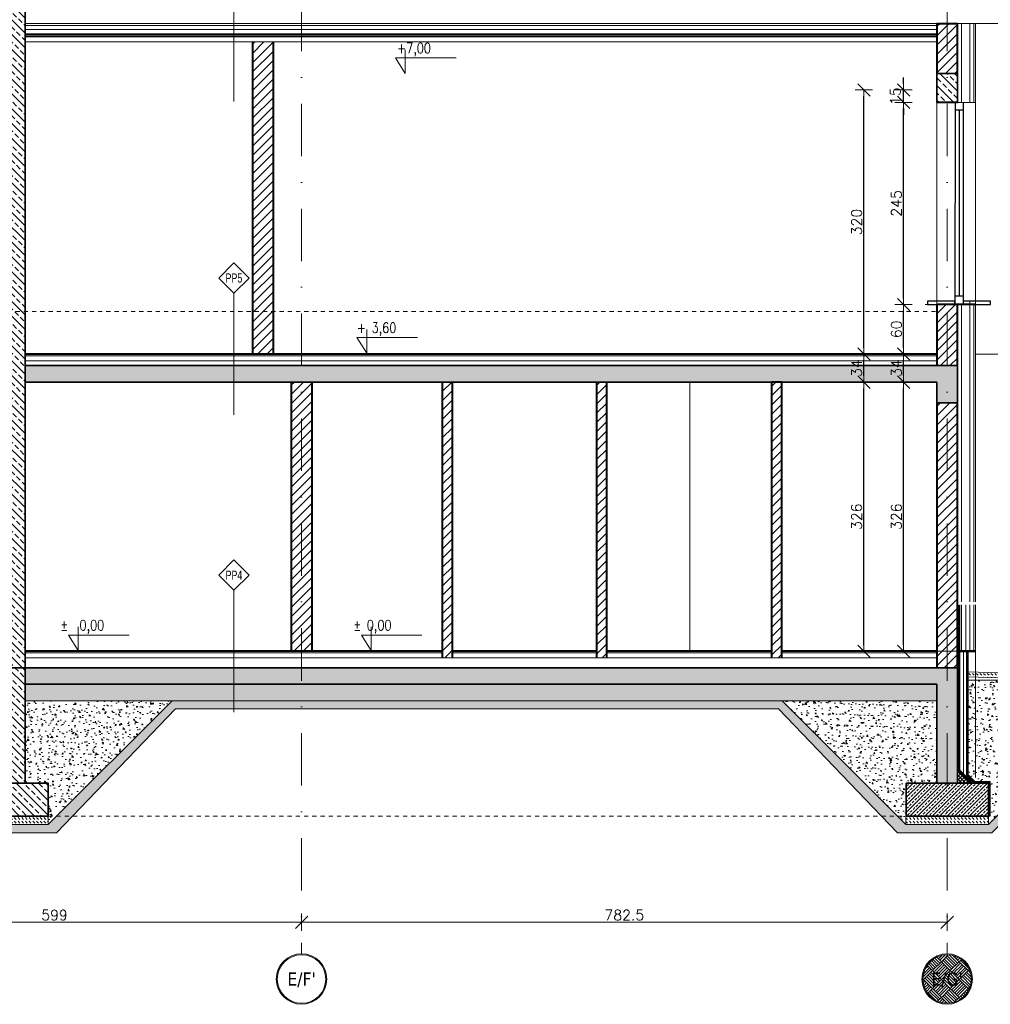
# Model space of a CAD drawing. Header units: millimetres. Extents: x 23192 to 177760, y -399809 to -79279.
# Tile 41 of 256: x 62268 to 63445, y -209435 to -208242. Entities that reach past the tile are written whole.
import ezdxf
from ezdxf.enums import TextEntityAlignment as Align

# ---------------------------------------------------------------- set-up
doc = ezdxf.new("R2010")
doc.units = ezdxf.units.MM
for name, pattern in [('2_3', [1, 0.5, -0.5]), ('CACHE', [9.525, 6.35, -3.175]), ('CARKOVANA', [7.5, 5, -2.5]), ('DASHDOT', [25.4, 12.7, -6.35, 0, -6.35]), ('HIDDEN2', [4.7625, 3.175, -1.5875])]:
    doc.linetypes.add(name, pattern=pattern)
doc.layers.get('0').update_dxf_attribs({"lineweight": 0})
for name, color, linetype, lineweight in [('!! 0_ Istn-widok', 1, 'Continuous', 15), ('!! 0_ Opis', 8, 'Continuous', 13), ('!! 1_ PROJ WARSTWY', 252, 'Continuous', 9), ('!! 1_ tynk zewn  - nowy', 21, 'Continuous', 20), ('!! 1_hatch projektowane ściany', 4, 'Continuous', 5), ('!! 1_PROJ Sciany', 2, 'Continuous', 40), ('!! 1_PROJ TERMOIZOL', 132, 'Continuous', 5), ('!! 1_PROJ widok', 5, 'Continuous', 9), ('!! 1_PROJ ŻELBET', 1, 'Continuous', 35), ('!! 2 _linia hydroizol', 32, 'Continuous', 9), ('!! 2_ remont Ocieplenie', 4, 'ZIGZAG', 5), ('!! wymiary osi', 250, 'Continuous', 9), ('0-osie-liniA', 14, 'DASHDOT', 5), ('0-osie-tx', 66, 'Continuous', 9), ('0-rzedne-blok', 62, 'Continuous', 13)]:
    doc.layers.add(name, color=color, linetype=linetype, lineweight=lineweight)
for name, color, linetype, lineweight, true_color in [('!! 1_ proj wyposdażenie', 7, 'Continuous', 5, 0xa1a1a1), ('!! 1_Wyburzenia', 252, 'CARKOVANA', 13, 0x696969), ('!! 1_wydzieleni PPOŻ - nowe', 7, 'Continuous', 50, 0xff531a)]:
    doc.layers.add(name, color=color, linetype=linetype, lineweight=lineweight, true_color=true_color)
doc.layers.add('!! 1_zabudowa GK', color=33, linetype='Continuous')
doc.layers.add('PROJ OKNO', color=3, linetype='CACHE')
doc.styles.add('ARIAL TEEN', font='arial.ttf')
doc.styles.add('DEUTSCH', font='SIMPLEX8')
doc.styles.add('TAHOMA', font='tahoma.ttf')
doc.styles.add('TXT', font='simplex.shx')
doc.linetypes.add('BATTING', pattern='A,0.00254,-2.54,[134,ltypeshp.shx,S=2.54,R=0,X=-2.54,Y=0],-5.08,[134,ltypeshp.shx,S=2.54,R=180,X=2.54,Y=0],-2.54', length=10.16254)
doc.linetypes.add('ZIGZAG', pattern='A,0.00254,-5.08,[131,ltypeshp.shx,S=5.08,R=0,X=-5.08,Y=0],-10.16,[131,ltypeshp.shx,S=5.08,R=180,X=5.08,Y=0],-5.08', length=20.32254)
doc.dimstyles.new('DIM50', dxfattribs={"dimscale": 5, "dimtxt": 2.5, "dimasz": 1.5, "dimexe": 0, "dimexo": 0, "dimgap": 0.5, "dimtad": 1, "dimdec": 4, "dimrnd": 0.5, "dimdsep": 46, "dimtxsty": 'TXT', "dimblk1": 'TICK1', "dimblk2": 'TICK1', "dimsah": 1, "dimcen": 0, "dimse1": 1, "dimse2": 1, "dimclrd": 1, "dimclre": 7, "dimclrt": 9, "dimadec": 0, "dimazin": 0, "dimtfac": 1, "dimtdec": 4, "dimtmove": 2, "dimatfit": 3, "dimldrblk": 'TICK1', "dimfxl": 1, "dimtolj": 1, "dimarcsym": 0})
pattern_1 = [(315, (262312.231, -152149.061), (2.24506403, 2.24506403), []), (45, (262312.231, -152149.061), (-2.24506403, 2.24506403), [])]
pattern_2 = [(320, (263081.287, -128162.293), (-1.5939086, -18.2184669), [1.905, -20.955]), (265, (263081.287, -128162.293), (19.1056845, 3.5243421), [1.524, -16.7640584]), (10.451445, (263081.154, -128163.812), (17.5117752, -14.6941247), [1.6190009, -17.8090245]), (316.1842, (263086.367, -128162.293), (-4.2042328, -27.107904), [2.8575, -31.4325]), (6.635558, (263086.016, -128164.552), (24.7426125, -23.7404134), [2.4285023, -26.7135608]), (261.184151, (263086.367, -128162.293), (24.7426125, -23.7404134), [2.2859967, -25.1459732]), (291, (263085.097, -128164.833), (-10.2265198, -15.1614391), [1.905, -20.955]), (236, (263085.097, -128164.833), (18.4187966, -6.1802028), [1.524, -16.764]), (341.451445, (263084.244, -128166.097), (8.1922769, -21.3416419), [1.6190009, -17.8089938]), (307.5, (263081.2866, -128162.2934), (8.45550389, -0.30886033), [0, -16.5608, 0, -17.018, 0, -16.8275]), (277.5, (263081.287, -128162.293), (10.0180575, -6.68196625), [0, -9.7028, 0, -16.1798, 0, -6.4135]), (237.5, (263081.2866, -128156.629), (-0.5728744, -13.55905952), [0, -6.35, 0, -19.812, 0, -26.289]), (227.5, (263081.287, -128154.089), (2.5426491, -14.81291814), [0, -8.255, 0, -13.1572, 0, -18.669])]
pattern_3 = [(315, (263081.2866, -128162.2934), (4.49012806, -8e-16), [3.175, -3.175])]

# ---------------------------------------------------------------- blocks, each defined once
blk = doc.blocks.new('*U81')
h = blk.add_hatch(color=256)
edge = h.paths.add_edge_path()
edge.add_arc((0, 0), 30.6, 0, 360)
edge = h.paths.add_edge_path(flags=17)
edge.add_arc((0, 0), 29.4, 0, 360)
for radius in [30.6, 29.4]:
    blk.add_circle((0, 0), radius)
at = {"style": 'TAHOMA', "flags": 8}
blk.add_attdef('ANSICHTSNUMMER', text='', height=16, dxfattribs=at).set_placement((0, 0), align=Align.MIDDLE_CENTER)
blk = doc.blocks.new('TICK1')
at = {"color": 2}
blk.add_line((-1, -1), (1, 1), dxfattribs=at)
at = {"color": 0}
for p, q in [((0, 0), (-1, 0)), ((0, -1.4), (0, 1.4))]:
    blk.add_line(p, q, dxfattribs=at)
blk = doc.blocks.new('*D3710')
at = {"layer": '!! wymiary osi', "color": 1, "lineweight": -2, "transparency": 16777216}
blk.add_line((62018.6, -216280.7), (62602.6, -216280.7), dxfattribs=at)
at = {"layer": 'DEFPOINTS', "color": 0, "transparency": 16777216}
for p in [(62011.1, -216280.7), (62610.1, -216280.7), (62610.1, -216280.7)]:
    blk.add_point(p, dxfattribs=at)
at = {"layer": '!! wymiary osi', "color": 1, "lineweight": -2, "transparency": 16777216, "xscale": 7.5, "yscale": 7.5, "zscale": 7.5, "rotation": 180}
blk.add_blockref('TICK1', (62011.1, -216280.7), dxfattribs=at)
at = {"layer": '!! wymiary osi', "color": 1, "lineweight": -2, "transparency": 16777216, "xscale": 7.5, "yscale": 7.5, "zscale": 7.5}
blk.add_blockref('TICK1', (62610.1, -216280.7), dxfattribs=at)
at = {"layer": '!! wymiary osi', "color": 9, "transparency": 16777216, "insert": (62310.6, -216271.9), "char_height": 12.5, "attachment_point": 5, "style": 'TXT'}
blk.add_mtext('\\A1;599', dxfattribs=at)
blk = doc.blocks.new('*D3711')
at = {"layer": '!! wymiary osi', "color": 1, "lineweight": -2, "transparency": 16777216}
blk.add_line((62617.6, -216280.7), (63385.1, -216280.7), dxfattribs=at)
at = {"layer": 'DEFPOINTS', "color": 0, "transparency": 16777216}
for p in [(62610.1, -216280.7), (63392.6, -216280.7), (63392.6, -216280.7)]:
    blk.add_point(p, dxfattribs=at)
at = {"layer": '!! wymiary osi', "color": 1, "lineweight": -2, "transparency": 16777216, "xscale": 7.5, "yscale": 7.5, "zscale": 7.5, "rotation": 180}
blk.add_blockref('TICK1', (62610.1, -216280.7), dxfattribs=at)
at = {"layer": '!! wymiary osi', "color": 1, "lineweight": -2, "transparency": 16777216, "xscale": 7.5, "yscale": 7.5, "zscale": 7.5}
blk.add_blockref('TICK1', (63392.6, -216280.7), dxfattribs=at)
at = {"layer": '!! wymiary osi', "color": 9, "transparency": 16777216, "insert": (63001.3, -216271.9), "char_height": 12.5, "attachment_point": 5, "style": 'TXT'}
blk.add_mtext('\\A1;782.5', dxfattribs=at)
blk = doc.blocks.new('D_kota')
for p, q in [((8.66, 0), (8.66, 23.02)), ((-0.76, 15), (8.66, 15)), ((8.66, 0), (-0.76, 15))]:
    blk.add_line(p, q)
blk.add_lwpolyline([(-0.76, 15), (57.9, 15)])
at = {"style": 'DEUTSCH', "width": 0.8}
blk.add_attdef('POZ.ARCH', (7.32, 19.66), '', height=10, dxfattribs=at)
blk = doc.blocks.new('*D3641')
at = {"layer": '!! wymiary osi', "color": 1, "lineweight": -2, "transparency": 16777216}
blk.add_line((63339.7, -208999.5), (63339.7, -208688.5), dxfattribs=at)
at = {"layer": 'DEFPOINTS', "color": 0, "transparency": 16777216}
for p in [(63339.7, -208681), (63380.1, -208681), (63380.1, -209007)]:
    blk.add_point(p, dxfattribs=at)
at = {"layer": '!! wymiary osi', "color": 1, "lineweight": -2, "transparency": 16777216, "xscale": 7.5, "yscale": 7.5, "zscale": 7.5}
for p, rotation in [((63339.7, -208681), 90), ((63339.7, -209007), 270)]:
    blk.add_blockref('TICK1', p, dxfattribs=dict(at, rotation=rotation))
at = {"layer": '!! wymiary osi', "color": 9, "transparency": 16777216, "insert": (63331, -208844), "char_height": 12.5, "attachment_point": 5, "rotation": 90, "style": 'TXT'}
blk.add_mtext('\\A1;326', dxfattribs=at)
blk = doc.blocks.new('*D3642')
at = {"layer": '!! wymiary osi', "color": 1, "lineweight": -2, "transparency": 16777216}
blk.add_line((63339.7, -208673.5), (63339.7, -208654.5), dxfattribs=at)
at = {"layer": 'DEFPOINTS', "color": 0, "transparency": 16777216}
for p in [(63339.7, -208647), (63380.1, -208647), (63380.1, -208681)]:
    blk.add_point(p, dxfattribs=at)
at = {"layer": '!! wymiary osi', "color": 1, "lineweight": -2, "transparency": 16777216, "xscale": 7.5, "yscale": 7.5, "zscale": 7.5}
for p, rotation in [((63339.7, -208647), 90), ((63339.7, -208681), 270)]:
    blk.add_blockref('TICK1', p, dxfattribs=dict(at, rotation=rotation))
at = {"layer": '!! wymiary osi', "color": 9, "transparency": 16777216, "insert": (63331, -208664), "char_height": 12.5, "attachment_point": 5, "rotation": 90, "style": 'TXT'}
blk.add_mtext('\\A1;34', dxfattribs=at)
blk = doc.blocks.new('*D3643')
at = {"layer": '!! wymiary osi', "color": 1, "lineweight": -2, "transparency": 16777216}
blk.add_line((63339.7, -208639.5), (63339.7, -208594.5), dxfattribs=at)
at = {"layer": 'DEFPOINTS', "color": 0, "transparency": 16777216}
for p in [(63339.7, -208587), (63380.1, -208587), (63380.1, -208647)]:
    blk.add_point(p, dxfattribs=at)
at = {"layer": '!! wymiary osi', "color": 1, "lineweight": -2, "transparency": 16777216, "xscale": 7.5, "yscale": 7.5, "zscale": 7.5}
for p, rotation in [((63339.7, -208587), 90), ((63339.7, -208647), 270)]:
    blk.add_blockref('TICK1', p, dxfattribs=dict(at, rotation=rotation))
at = {"layer": '!! wymiary osi', "color": 9, "transparency": 16777216, "insert": (63331, -208617), "char_height": 12.5, "attachment_point": 5, "rotation": 90, "style": 'TXT'}
blk.add_mtext('\\A1;60', dxfattribs=at)
blk = doc.blocks.new('*D3644')
at = {"layer": '!! wymiary osi', "color": 1, "lineweight": -2, "transparency": 16777216}
blk.add_line((63339.7, -208579.5), (63339.7, -208349.5), dxfattribs=at)
at = {"layer": 'DEFPOINTS', "color": 0, "transparency": 16777216}
for p in [(63339.7, -208342), (63380.1, -208342), (63380.1, -208587)]:
    blk.add_point(p, dxfattribs=at)
at = {"layer": '!! wymiary osi', "color": 1, "lineweight": -2, "transparency": 16777216, "xscale": 7.5, "yscale": 7.5, "zscale": 7.5}
for p, rotation in [((63339.7, -208342), 90), ((63339.7, -208587), 270)]:
    blk.add_blockref('TICK1', p, dxfattribs=dict(at, rotation=rotation))
at = {"layer": '!! wymiary osi', "color": 9, "transparency": 16777216, "insert": (63331, -208464.5), "char_height": 12.5, "attachment_point": 5, "rotation": 90, "style": 'TXT'}
blk.add_mtext('\\A1;245', dxfattribs=at)
blk = doc.blocks.new('*D3645')
at = {"layer": '!! wymiary osi', "color": 1, "lineweight": -2, "transparency": 16777216}
for p, q in [((63339.7, -208319.5), (63339.7, -208312)), ((63339.7, -208342), (63339.7, -208327)), ((63339.7, -208349.5), (63339.7, -208357))]:
    blk.add_line(p, q, dxfattribs=at)
at = {"layer": 'DEFPOINTS', "color": 0, "transparency": 16777216}
for p in [(63339.7, -208327), (63380.1, -208327), (63380.1, -208342)]:
    blk.add_point(p, dxfattribs=at)
at = {"layer": '!! wymiary osi', "color": 1, "lineweight": -2, "transparency": 16777216, "xscale": 7.5, "yscale": 7.5, "zscale": 7.5}
for p, rotation in [((63339.7, -208327), 270), ((63339.7, -208342), 90)]:
    blk.add_blockref('TICK1', p, dxfattribs=dict(at, rotation=rotation))
at = {"layer": '!! wymiary osi', "color": 9, "transparency": 16777216, "insert": (63329.7, -208334.5), "char_height": 12.5, "attachment_point": 5, "rotation": 90, "style": 'TXT'}
blk.add_mtext('\\A1;15', dxfattribs=at)
blk = doc.blocks.new('*D3646')
at = {"layer": '!! wymiary osi', "color": 1, "lineweight": -2, "transparency": 16777216}
blk.add_line((63291.6, -208999.5), (63291.6, -208688.5), dxfattribs=at)
at = {"layer": 'DEFPOINTS', "color": 0, "transparency": 16777216}
for p in [(63291.6, -208681), (63380.1, -208681), (63380.1, -209007)]:
    blk.add_point(p, dxfattribs=at)
at = {"layer": '!! wymiary osi', "color": 1, "lineweight": -2, "transparency": 16777216, "xscale": 7.5, "yscale": 7.5, "zscale": 7.5}
for p, rotation in [((63291.6, -208681), 90), ((63291.6, -209007), 270)]:
    blk.add_blockref('TICK1', p, dxfattribs=dict(at, rotation=rotation))
at = {"layer": '!! wymiary osi', "color": 9, "transparency": 16777216, "insert": (63282.8, -208844), "char_height": 12.5, "attachment_point": 5, "rotation": 90, "style": 'TXT'}
blk.add_mtext('\\A1;326', dxfattribs=at)
blk = doc.blocks.new('*D3647')
at = {"layer": '!! wymiary osi', "color": 1, "lineweight": -2, "transparency": 16777216}
blk.add_line((63291.6, -208673.5), (63291.6, -208654.5), dxfattribs=at)
at = {"layer": 'DEFPOINTS', "color": 0, "transparency": 16777216}
for p in [(63291.6, -208647), (63380.1, -208647), (63380.1, -208681)]:
    blk.add_point(p, dxfattribs=at)
at = {"layer": '!! wymiary osi', "color": 1, "lineweight": -2, "transparency": 16777216, "xscale": 7.5, "yscale": 7.5, "zscale": 7.5}
for p, rotation in [((63291.6, -208647), 90), ((63291.6, -208681), 270)]:
    blk.add_blockref('TICK1', p, dxfattribs=dict(at, rotation=rotation))
at = {"layer": '!! wymiary osi', "color": 9, "transparency": 16777216, "insert": (63282.8, -208664), "char_height": 12.5, "attachment_point": 5, "rotation": 90, "style": 'TXT'}
blk.add_mtext('\\A1;34', dxfattribs=at)
blk = doc.blocks.new('*D3648')
at = {"layer": '!! wymiary osi', "color": 1, "lineweight": -2, "transparency": 16777216}
blk.add_line((63291.6, -208639.5), (63291.6, -208334.5), dxfattribs=at)
at = {"layer": 'DEFPOINTS', "color": 0, "transparency": 16777216}
for p in [(63291.6, -208327), (63380.1, -208327), (63380.1, -208647)]:
    blk.add_point(p, dxfattribs=at)
at = {"layer": '!! wymiary osi', "color": 1, "lineweight": -2, "transparency": 16777216, "xscale": 7.5, "yscale": 7.5, "zscale": 7.5}
for p, rotation in [((63291.6, -208327), 90), ((63291.6, -208647), 270)]:
    blk.add_blockref('TICK1', p, dxfattribs=dict(at, rotation=rotation))
at = {"layer": '!! wymiary osi', "color": 9, "transparency": 16777216, "insert": (63282.8, -208487), "char_height": 12.5, "attachment_point": 5, "rotation": 90, "style": 'TXT'}
blk.add_mtext('\\A1;320', dxfattribs=at)
blk = doc.blocks.new('BLOK OSIE D-E PD')
at = {"layer": '0-osie-liniA', "ltscale": 5}
for points in [[(62610.06735, -214526.31528), (62610.06735, -216318.84626)], [(63392.56735, -214526.31528), (63392.56735, -216318.84626)]]:
    blk.add_lwpolyline(points, dxfattribs=at)
at = {"layer": '0-osie-tx'}
ref = blk.add_blockref('*U81', (62610.06735, -216349.44626), dxfattribs=dict(at, rotation=180))
ref.add_attrib('ANSICHTSNUMMER', "E/F'", dxfattribs={"layer": '0', "height": 16, "style": 'TAHOMA', "flags": 8}).set_placement((62610.06735, -216349.44626), align=Align.MIDDLE_CENTER)
ref = blk.add_blockref('*U81', (63392.56735, -216349.44626), dxfattribs=dict(at, rotation=180))
ref.add_attrib('ANSICHTSNUMMER', "E/G'", dxfattribs={"layer": '0', "height": 16, "style": 'TAHOMA', "flags": 8}).set_placement((63392.56735, -216349.44626), align=Align.MIDDLE_CENTER)
at = {"layer": '!! wymiary osi'}
for base, p1, p2, picture, middle in [((62610.06735, -216280.68013), (62011.06735, -216280.68013), (62610.06735, -216280.68013), '*D3710', (62310.56735, -216271.93013)), ((63392.56735, -216280.68013), (62610.06735, -216280.68013), (63392.56735, -216280.68013), '*D3711', (63001.31735, -216271.93013))]:
    dim = blk.add_linear_dim(base=base, p1=p1, p2=p2, dimstyle='DIM50', dxfattribs=at)
    dim.commit()
    dim.dimension.update_dxf_attribs({"geometry": picture, "text_midpoint": middle})

msp = doc.modelspace()

# ---------------------------------------------------------------- hatches: boundary and pattern name
at = {"layer": '!! 1_hatch projektowane ściany'}
h = msp.add_hatch(dxfattribs=at)
h.set_pattern_fill('ANSI33', color=256, scale=2, angle=90)
h.paths.add_polyline_path([(62275.06965, -207991.73849), (62250.06965, -207991.73849), (62250.06965, -209026.97711), (62275.06965, -209026.97711)])
h = msp.add_hatch(dxfattribs=at)
h.set_pattern_fill('ANSI31', color=256, scale=2.5)
h.paths.add_polyline_path([(63392.56735, -208246.31713), (63380.06373, -208246.31713), (63380.06373, -208306.97711), (63392.56735, -208306.97711)])
h.paths.add_polyline_path([(63405.06373, -208246.31713), (63392.56735, -208246.31713), (63392.56735, -208306.97711), (63405.06373, -208306.97711)])
h = msp.add_hatch(dxfattribs=at)
h.set_pattern_fill('ANSI31', color=256, scale=2.5)
h.paths.add_polyline_path([(62550.56735, -208646.97711), (62575.56735, -208646.97711), (62575.56735, -208268.79469), (62550.56735, -208268.79469)])
h = msp.add_hatch(dxfattribs=at)
h.set_pattern_fill('ANSI33', color=256, scale=2, angle=90)
h.paths.add_polyline_path([(63380.10356, -208341.98068), (63405.06373, -208341.98068), (63405.06373, -208306.97711), (63380.10356, -208306.97711)])
h = msp.add_hatch(dxfattribs=at)
h.set_pattern_fill('ANSI31', color=256, scale=2.5)
h.paths.add_polyline_path([(63392.56735, -208586.98068), (63380.06373, -208586.98068), (63380.06373, -208660.97711), (63392.56735, -208660.97711)])
h.paths.add_polyline_path([(63405.06373, -208586.98068), (63395.06373, -208586.98068), (63392.56735, -208586.98068), (63392.56735, -208660.97711), (63405.06373, -208660.97711)])
h = msp.add_hatch(dxfattribs=at)
h.set_pattern_fill('ANSI33', color=256, scale=2, angle=90)
h.paths.add_polyline_path([(62610.06735, -208660.97711), (62275.06965, -208660.97711), (62275.06965, -208680.97711), (62610.06735, -208680.97711)])
h.paths.add_polyline_path([(63392.56735, -208660.97711), (62610.06735, -208660.97711), (62610.06735, -208680.97711), (63380.06373, -208680.97711), (63380.06373, -208705.97711), (63392.56735, -208705.97711)])
h.paths.add_polyline_path([(63405.06373, -208660.97711), (63392.56735, -208660.97711), (63392.56735, -208705.97711), (63405.06373, -208705.97711)])
h = msp.add_hatch(dxfattribs=at)
h.set_pattern_fill('ANSI31', color=256, scale=2.5)
h.paths.add_polyline_path([(62597.56735, -209006.97711), (62622.56735, -209006.97711), (62622.56735, -208680.97711), (62597.56735, -208680.97711)])
h = msp.add_hatch(dxfattribs=at)
h.set_pattern_fill('ANSI31', color=256, scale=2.5)
h.paths.add_polyline_path([(62793.06379, -208680.97711), (62781.06379, -208680.97711), (62781.06379, -209014.97711), (62793.06379, -209014.97711)])
h = msp.add_hatch(dxfattribs=at)
h.set_pattern_fill('ANSI31', color=256, scale=2.5)
h.paths.add_polyline_path([(62980.06379, -208680.97711), (62968.06379, -208680.97711), (62968.06379, -209014.97711), (62980.06379, -209014.97711)])
h = msp.add_hatch(dxfattribs=at)
h.set_pattern_fill('ANSI31', color=256, scale=2.5)
h.paths.add_polyline_path([(63192.06379, -208680.97711), (63180.06379, -208680.97711), (63180.06379, -209014.97711), (63192.06379, -209014.97711)])
h = msp.add_hatch(dxfattribs=at)
h.set_pattern_fill('ANSI31', color=256, scale=2.5)
h.paths.add_polyline_path([(63392.56735, -209006.97711), (63380.05325, -209006.97711), (63380.06373, -209026.97711), (63392.56735, -209026.97711)])
h.paths.add_polyline_path([(63405.06373, -209006.97711), (63392.56735, -209006.97711), (63392.56735, -209026.97711), (63405.06373, -209026.97711)])
h.paths.add_polyline_path([(63405.06373, -208705.97549), (63392.56735, -208705.97873), (63392.56735, -209006.97711), (63405.06373, -209006.97711)])
h.paths.add_polyline_path([(63392.56735, -208705.97711), (63380.0239, -208705.97711), (63380.05325, -209006.97711), (63392.56735, -209006.97711)])
h = msp.add_hatch(dxfattribs=at)
h.set_pattern_fill('ANSI33', color=256, scale=2, angle=90)
h.paths.add_polyline_path([(62275.06965, -209026.97711), (62250.06965, -209026.97711), (62250.06965, -209166.97711), (62275.06965, -209166.97711)])
h = msp.add_hatch(dxfattribs=at)
h.set_pattern_fill('ANSI33', color=256, scale=2, angle=90)
h.paths.add_polyline_path([(62610.06735, -209026.97711), (62275.06965, -209026.97711), (62275.06965, -209046.97711), (62610.06735, -209046.97711)])
h.paths.add_polyline_path([(63392.56735, -209026.97711), (62610.06735, -209026.97711), (62610.06735, -209046.97711), (63380.06373, -209046.97711), (63380.06373, -209166.97711), (63392.56735, -209166.97711)])
h.paths.add_polyline_path([(63405.06373, -209026.97711), (63392.56735, -209026.97711), (63392.56735, -209166.97711), (63405.06373, -209166.97711)])
h = msp.add_hatch(dxfattribs=at)
h.set_pattern_fill('DASH', color=256, angle=-45)
h.set_pattern_definition(pattern_3)
h.paths.add_polyline_path([(63418.2333, -209031.98076), (63478.19675, -209034.07473), (63477.98735, -209040.07108), (63418.0239, -209037.97711)])
h = msp.add_hatch(dxfattribs=at)
h.set_pattern_fill('AR-PARQ1', color=256, scale=0.1, angle=45)
h.paths.add_polyline_path([(60818.18484, -209126.96325), (60818.18484, -209116.96325), (61238.56735, -209116.96325), (61288.55349, -209066.97711), (61472.06505, -209066.97711), (61623.06965, -209216.97711), (61911.56965, -209216.97711), (62004.70449, -209123.84227), (62129.35516, -209123.84227), (62222.49, -209216.97711), (62303.06965, -209216.97711), (62453.06965, -209066.97711), (63192.48407, -209066.97711), (63342.48407, -209216.97711), (63442.56373, -209216.97711), (63617.56373, -209041.97711), (63663.22819, -209041.97711), (63663.22819, -209051.97711), (63621.70586, -209051.97711), (63446.70586, -209226.97711), (63332.48407, -209226.97711), (63188.34194, -209076.97711), (62457.21179, -209076.97711), (62313.06965, -209226.97711), (62212.49, -209226.97711), (62122.9923, -209133.84227), (62011.06735, -209133.84227), (61921.56965, -209226.97711), (61612.06505, -209226.97711), (61467.92291, -209076.97711), (61296.60141, -209076.97711), (61248.56735, -209126.96325)])
h = msp.add_hatch(dxfattribs=at)
h.set_pattern_fill('AR-CONC', color=256, scale=0.1, angle=-90)
h.set_pattern_definition(pattern_2)
h.paths.add_polyline_path([(63461.71394, -209077.56731), (63461.71394, -209041.97711), (63617.56373, -209041.97711), (63442.56373, -209216.97711), (63442.56373, -209206.97711), (63442.56373, -209166.97711), (63425.18232, -209166.97711), (63416.0239, -209157.73447), (63416.0239, -209077.56731)])
h.paths.add_polyline_path([(63418.0239, -209077.56731), (63418.0239, -209041.97711), (63461.71394, -209041.97711), (63461.71394, -209077.56731)], flags=17)
h = msp.add_hatch(dxfattribs=at)
h.set_pattern_fill('DASH', color=256, angle=-45)
h.set_pattern_definition(pattern_3)
h.paths.add_polyline_path([(62275.06965, -209066.97711), (62275.06965, -209046.97711), (63146.79177, -209046.97711), (63146.79177, -209066.97711)])
h = msp.add_hatch(dxfattribs=at)
h.set_pattern_fill('DASH', color=256, angle=-45)
h.set_pattern_definition(pattern_3)
h.paths.add_polyline_path([(63380.06373, -209066.97711), (63380.06373, -209046.97711), (62610.06735, -209046.97711), (62610.06735, -209066.97711)])
h = msp.add_hatch(dxfattribs=at)
h.set_pattern_fill('AR-CONC', color=256, scale=0.1, angle=-90)
h.set_pattern_definition([(320, (262969.981, -128162.293), (-1.5939086, -18.2184669), [1.905, -20.955]), (265, (262969.981, -128162.293), (19.1056845, 3.5243421), [1.524, -16.7640584]), (10.451445, (262969.848, -128163.812), (17.5117752, -14.6941247), [1.6190009, -17.8090245]), (316.1842, (262975.061, -128162.293), (-4.2042328, -27.107904), [2.8575, -31.4325]), (6.635558, (262974.71, -128164.552), (24.7426125, -23.7404134), [2.4285023, -26.7135608]), (261.184151, (262975.06, -128162.293), (24.7426125, -23.7404134), [2.2859967, -25.1459732]), (291, (262973.791, -128164.833), (-10.2265198, -15.1614391), [1.905, -20.955]), (236, (262973.791, -128164.833), (18.4187966, -6.1802028), [1.524, -16.764]), (341.451445, (262972.939, -128166.097), (8.1922769, -21.3416419), [1.6190009, -17.8089938]), (307.5, (262969.981, -128162.2934), (8.45550389, -0.30886033), [0, -16.5608, 0, -17.018, 0, -16.8275]), (277.5, (262969.981, -128162.293), (10.0180575, -6.68196625), [0, -9.7028, 0, -16.1798, 0, -6.4135]), (237.5, (262969.981, -128156.629), (-0.5728744, -13.55905952), [0, -6.35, 0, -19.812, 0, -26.289]), (227.5, (262969.981, -128154.089), (2.5426491, -14.81291814), [0, -8.255, 0, -13.1572, 0, -18.669])])
h.paths.add_polyline_path([(62453.06965, -209066.97711), (62274.02983, -209066.97711), (62274.02983, -209166.97711), (62302.99, -209166.97711), (62302.99, -209206.97711), (62303.06965, -209206.97711), (62303.06965, -209216.97711)])
h = msp.add_hatch(dxfattribs=at)
h.set_pattern_fill('AR-CONC', color=256, scale=0.1, angle=-90)
h.set_pattern_definition(pattern_2)
h.paths.add_polyline_path([(63192.48407, -209066.97711), (63371.5239, -209066.97711), (63371.5239, -209166.97711), (63342.56373, -209166.97711), (63342.56373, -209206.97711), (63342.48407, -209206.97711), (63342.48407, -209216.97711)])
h.paths.add_polyline_path([(63371.5239, -209077.56731), (63371.5239, -209066.97711), (63380.06373, -209066.97711), (63380.06373, -209077.56731)])
h.paths.add_polyline_path([(63371.5239, -209166.97711), (63371.5239, -209077.56731), (63380.06373, -209077.56731), (63380.06373, -209166.97711)])
h = msp.add_hatch(dxfattribs=at)
h.set_pattern_fill('ANSI33', color=256, scale=2, angle=90)
h.set_pattern_definition([(135, (0, 140), (-8.9802561, -8.9802561), []), (135, (5e-16, 148.98), (-8.9802561, -8.9802561), [6.35, -3.175])])
h.paths.add_polyline_path([(62223.06965, -209166.97711), (62303.06965, -209166.97711), (62303.06965, -209206.97711), (62223.06965, -209206.97711)])
h = msp.add_hatch(dxfattribs=at)
h.set_pattern_fill('ANSI33', color=256)
h.set_pattern_definition([(45, (0, 140), (-4.49012806, 4.49012806), []), (45, (4.49, 140), (-4.49012806, 4.49012806), [3.175, -1.5875])])
h.paths.add_polyline_path([(63343.06373, -209166.97711), (63442.56373, -209166.97711), (63442.56373, -209206.97711), (63343.06373, -209206.97711)])
h = msp.add_hatch(dxfattribs=at)
h.set_pattern_fill('DASH', color=256, angle=-45)
h.set_pattern_definition([(315, (-1129.744, 0), (4.49012806, -1e-15), [3.175, -3.175])])
h.paths.add_polyline_path([(62223.06965, -209216.97711), (62303.06965, -209216.97711), (62303.06965, -209206.97711), (62223.06965, -209206.97711)])
h = msp.add_hatch(dxfattribs=at)
h.set_pattern_fill('DASH', color=256, angle=-45)
h.paths.add_polyline_path([(63342.48407, -209216.97711), (63442.56373, -209216.97711), (63442.56373, -209206.97711), (63342.48407, -209206.97711)])
h = msp.add_hatch(dxfattribs=at)
h.set_pattern_fill('AR-PARQ1', color=256, scale=0.05, angle=-45)
h.set_pattern_definition([(45, (263081.287, -128162.293), (4e-15, 21.5526147), [15.24, -15.24]), (45, (263083.083, -128164.09), (4e-15, 21.5526147), [15.24, -15.24]), (45, (263084.879, -128165.886), (4e-15, 21.5526147), [15.24, -15.24]), (45, (263086.675, -128167.682), (4e-15, 21.5526147), [15.24, -15.24]), (45, (263088.471, -128169.478), (4e-15, 21.5526147), [15.24, -15.24]), (45, (263090.267, -128171.274), (4e-15, 21.5526147), [15.24, -15.24]), (45, (263092.063, -128173.07), (4e-15, 21.5526147), [15.24, -15.24]), (315, (263092.063, -128151.517), (-4e-15, -21.5526147), [15.24, -15.24]), (315, (263093.859, -128149.721), (-4e-15, -21.5526147), [15.24, -15.24]), (315, (263095.655, -128147.925), (-4e-15, -21.5526147), [15.24, -15.24]), (315, (263097.451, -128146.129), (-4e-15, -21.5526147), [15.24, -15.24]), (315, (263099.247, -128144.333), (-4e-15, -21.5526147), [15.24, -15.24]), (315, (263101.043, -128142.537), (-4e-15, -21.5526147), [15.24, -15.24]), (315, (263102.84, -128140.741), (-4e-15, -21.5526147), [15.24, -15.24])])
h.paths.add_polyline_path([(63363.16735, -209404.24509, 1), (63421.96735, -209404.24509, 1)])
at = {"layer": '!! 2_ remont Ocieplenie', "linetype": 'ByBlock', "ltscale": 0.55}
h = msp.add_hatch(dxfattribs=at)
h.set_pattern_fill('ANSI37', color=256, angle=-90)
h.set_pattern_definition(pattern_1)
h.paths.add_polyline_path([(63421.0239, -209166.97711), (63406.0239, -209166.97711), (63406.0239, -209151.97711)])
h = msp.add_hatch(dxfattribs=at)
h.set_pattern_fill('ANSI37', color=256, angle=-90)
h.set_pattern_definition(pattern_1)
h.paths.add_polyline_path([(63421.0239, -209166.97711), (63406.0239, -209166.97711), (63406.0239, -209151.97711)])

# ---------------------------------------------------------------- linework, layer by layer
at = {"layer": '!! 0_ Istn-widok'}
msp.add_lwpolyline([(62275.06965, -208268.79469), (63380.06373, -208268.79469)], dxfattribs=at)
at = {"layer": '!! 0_ Istn-widok', "linetype": '2_3', "ltscale": 10}
msp.add_lwpolyline([(62133.39629, -208595.23097), (63380.06373, -208595.23097)], dxfattribs=at)
at = {"layer": '!! 0_ Opis'}
for p, q in [((62528.06672, -208193.44125), (62528.06672, -208340.94125)), ((62528.06672, -208573.22711), (62528.06672, -208720.72711)), ((62528.06672, -208933.22711), (62528.06672, -209080.72711))]:
    msp.add_line(p, q, dxfattribs=at)
for points in [[(62528.06672, -208573.22711), (62546.4515, -208554.84233), (62528.06672, -208536.45755), (62509.68194, -208554.84233)], [(62528.06672, -208933.22711), (62546.4515, -208914.84233), (62528.06672, -208896.45755), (62509.68194, -208914.84233)]]:
    msp.add_lwpolyline(points, close=True, dxfattribs=at)
at = {"layer": '!! 1_ PROJ WARSTWY'}
for points in [[(63397.56373, -208246.31713), (62275.06965, -208246.31713)], [(63380.06373, -208248.79469), (62275.06965, -208248.79469)], [(63380.06373, -208258.79469), (62275.06965, -208258.79469)], [(63380.06373, -208648.97711), (62275.06965, -208648.97711)], [(63380.06373, -208654.97711), (62275.06965, -208654.97711)], [(63415.06373, -209006.97711), (63415.06373, -208950.97711)], [(62781.06379, -209008.97711), (62275.06965, -209008.97711)], [(63380.06373, -209014.97711), (62275.06965, -209014.97711)], [(62968.06379, -209008.97711), (62793.06379, -209008.97711)], [(63180.06379, -209008.97711), (62980.06379, -209008.97711)], [(63380.06373, -209008.97711), (63192.06379, -209008.97711)]]:
    msp.add_lwpolyline(points, dxfattribs=at)
at = {"layer": '!! 1_ proj wyposdażenie'}
msp.add_lwpolyline([(63080.6456, -208680.97711), (63080.6456, -209006.97711)], dxfattribs=at)
at = {"layer": '!! 1_ tynk zewn  - nowy'}
for points in [[(63425.06373, -208341.98068), (63425.06373, -208246.31713)], [(63427.06373, -208947.06513), (63427.06373, -208246.31713)], [(63405.06373, -208341.98068), (63427.06373, -208341.98068)], [(63425.06373, -208947.06513), (63425.06373, -208586.98068)], [(63425.06373, -209006.97711), (63425.06373, -208950.98035)], [(63427.06373, -209160.20008), (63427.06373, -208950.98035)]]:
    msp.add_lwpolyline(points, dxfattribs=at)
at = {"layer": '!! 1_hatch projektowane ściany'}
for points in [[(62550.56735, -208646.97711), (62575.56735, -208646.97711), (62575.56735, -208268.79469), (62550.56735, -208268.79469)], [(62597.56735, -209006.97711), (62622.56735, -209006.97711), (62622.56735, -208680.97711), (62597.56735, -208680.97711)]]:
    msp.add_lwpolyline(points, close=True, dxfattribs=at)
at = {"layer": '!! 1_PROJ Sciany'}
for points in [[(63380.06373, -208246.31713), (63380.06373, -208306.97711)], [(63380.06373, -208246.31713), (63405.06373, -208246.31713)], [(63405.06373, -208306.97711), (63405.06373, -208246.31713)], [(62550.56735, -208268.79469), (62550.56735, -208646.97711)], [(62575.56735, -208268.79469), (62575.56735, -208646.97711)], [(63405.06373, -208341.97711), (63380.10356, -208341.98068)], [(63380.06373, -208586.98068), (63380.06373, -208660.97711)], [(63427.06373, -208586.98068), (63380.06373, -208586.98068)], [(63405.06373, -208660.97711), (63405.06373, -208586.98068)], [(63380.06373, -208646.97711), (62275.06965, -208646.97711)], [(62575.56735, -208646.97711), (62550.56735, -208646.97711)], [(62597.56735, -208680.97711), (62597.56735, -209006.97711)], [(62622.56735, -208680.97711), (62622.56735, -209006.97711)], [(62781.06379, -209014.97711), (62781.06379, -208680.97711)], [(62793.06379, -209014.97711), (62793.06379, -208680.97711)], [(62968.06379, -209014.97711), (62968.06379, -208680.97711)], [(62980.06379, -209014.97711), (62980.06379, -208680.97711)], [(63180.06379, -209014.97711), (63180.06379, -208680.97711)], [(63192.06379, -208680.97711), (63180.06379, -208680.97711)], [(63192.06379, -209014.97711), (63192.06379, -208680.97711)], [(63380.0239, -208705.97711), (63380.06373, -209026.97711)], [(63405.06373, -209026.97711), (63405.06373, -208705.97711)], [(62781.06379, -209006.97711), (62275.06965, -209006.97711)], [(62622.56735, -209006.97711), (62597.56735, -209006.97711)], [(62968.06379, -209006.97711), (62793.06379, -209006.97711)], [(63180.06379, -209006.97711), (62980.06379, -209006.97711)], [(63380.06373, -209006.97711), (63192.06379, -209006.97711)]]:
    msp.add_lwpolyline(points, dxfattribs=at)
at = {"layer": '!! 1_PROJ TERMOIZOL', "linetype": 'ZIGZAG', "ltscale": 0.75}
for points in [[(63410.06373, -208341.98068), (63410.06373, -208246.31713)], [(63420.06373, -208341.98068), (63420.06373, -208246.31713)], [(63410.06373, -208947.06513), (63410.06373, -208586.98068)], [(63420.06373, -208947.06513), (63420.06373, -208583.06546)], [(63410.06373, -209006.97711), (63410.06373, -208950.98035)], [(63420.06373, -209006.97711), (63420.06373, -208950.98035)], [(63412.5239, -209155.64868), (63412.5239, -209006.97711)]]:
    msp.add_lwpolyline(points, dxfattribs=at)
at = {"layer": '!! 1_PROJ widok'}
for points in [[(63380.06373, -208586.98068), (63380.06373, -208341.98068)], [(63427.06373, -208586.98068), (63427.06373, -208341.98068)], [(63427.06373, -208646.97711), (63455.06373, -208646.97711)]]:
    msp.add_lwpolyline(points, dxfattribs=at)
at = {"layer": '!! 1_PROJ ŻELBET'}
msp.add_line((62275.06965, -209166.97711), (62275.06965, -207991.73849), dxfattribs=at)
for points in [[(63405.06373, -208306.97711), (63405.06373, -208341.97711), (63380.06373, -208341.97711), (63380.06373, -208326.97711)], [(63405.06373, -208660.97711), (62275.06965, -208660.97711)], [(63405.06373, -208660.97711), (63405.06373, -208705.97711), (63380.06373, -208705.97711), (63380.06373, -208680.97711)], [(63380.06373, -208680.97711), (62275.06965, -208680.97711)], [(63405.06373, -209026.97711), (62250.06965, -209026.97711)], [(63405.06373, -209166.97711), (63405.06373, -209026.97711)], [(63405.06373, -209166.97711), (63405.06373, -209026.97711)], [(63405.06373, -209166.97711), (63405.06373, -209028.61734)], [(63380.06373, -209046.97711), (62275.06965, -209046.97711)], [(63380.06373, -209046.97711), (63380.06373, -209166.97711)]]:
    msp.add_lwpolyline(points, dxfattribs=at)
for points in [[(63380.10356, -208341.98068), (63405.06373, -208341.98068), (63405.06373, -208306.97711), (63380.10356, -208306.97711)], [(62223.06965, -209166.97711), (62303.06965, -209166.97711), (62303.06965, -209206.97711), (62223.06965, -209206.97711)], [(63343.06373, -209166.97711), (63442.56373, -209166.97711), (63442.56373, -209206.97711), (63343.06373, -209206.97711)]]:
    msp.add_lwpolyline(points, close=True, dxfattribs=at)
at = {"layer": '!! 1_Wyburzenia', "linetype": 'HIDDEN2', "ltscale": 3}
for points in [[(63365.91801, -208586.98068), (63434.91801, -208586.98068)], [(63407.06373, -208586.98068), (63395.06373, -208586.98068)]]:
    msp.add_lwpolyline(points, dxfattribs=at)
at = {"layer": '!! 1_wydzieleni PPOŻ - nowe'}
msp.add_lwpolyline([(63405.06373, -209006.97711), (63427.06373, -209006.97711)], dxfattribs=at)
msp.add_lwpolyline([(63405.06373, -209006.97711), (63427.06373, -209006.97711)], dxfattribs=at)
at = {"layer": '!! 1_zabudowa GK'}
for points in [[(63380.06373, -208260.5556), (62275.06965, -208260.5556)], [(63380.06373, -208262.5556), (62275.06965, -208262.5556)]]:
    msp.add_lwpolyline(points, dxfattribs=at)
at = {"layer": '!! 2 _linia hydroizol', "linetype": 'CACHE', "ltscale": 0.3, "const_width": 1.5}
msp.add_lwpolyline([(63380.06373, -208259.67514), (62275.06965, -208259.67514)], dxfattribs=at)
at = {"layer": '!! 2 _linia hydroizol', "linetype": 'CACHE', "const_width": 1.5}
for points in [[(63421.73101, -209166.27), (63407.0239, -209151.56289), (63407.0239, -208950.97711)], [(63417.0239, -209006.97711), (63417.0239, -209157.32025), (63425.59653, -209165.97711), (63443.56373, -209165.97711), (63443.56373, -209206.97711)]]:
    msp.add_lwpolyline(points, dxfattribs=at)
at = {"layer": '!! 2 _linia hydroizol'}
for points in [[(63422.43811, -209165.56289), (63408.0239, -209151.14868), (63408.0239, -208950.97711)], [(63442.56373, -209206.97711), (63442.56373, -209166.97711), (63425.18232, -209166.97711), (63416.0239, -209157.73447), (63416.0239, -209006.97711)], [(63418.0239, -209006.97711), (63418.0239, -209156.90604), (63426.01074, -209164.97711), (63444.56373, -209164.97711), (63444.56373, -209206.97711)], [(63421.73101, -209166.27), (63406.73101, -209151.27)], [(63421.73101, -209166.27), (63406.73101, -209151.27)], [(63422.43811, -209165.56289), (63407.43811, -209150.56289)], [(63422.43811, -209165.56289), (63407.43811, -209150.56289)], [(63421.0239, -209166.97711), (63406.0239, -209151.97711)], [(63421.0239, -209166.97711), (63406.0239, -209151.97711)]]:
    msp.add_lwpolyline(points, dxfattribs=at)
at = {"layer": '!! 2_ remont Ocieplenie', "linetype": 'BATTING', "ltscale": 0.45}
msp.add_lwpolyline([(63380.06373, -208253.79469), (62275.06965, -208253.79469)], dxfattribs=at)
at = {"layer": '!! wymiary osi'}
msp.add_line((63418.0239, -209041.97711), (63663.22819, -209041.97711), dxfattribs=at)
for points in [[(63418.2333, -209031.98076), (63478.19675, -209034.07473), (63477.98735, -209040.07108), (63418.0239, -209037.97711)], [(62223.06965, -209216.97711), (62303.06965, -209216.97711), (62303.06965, -209206.97711), (62223.06965, -209206.97711)], [(63342.48407, -209216.97711), (63442.56373, -209216.97711), (63442.56373, -209206.97711), (63342.48407, -209206.97711)]]:
    msp.add_lwpolyline(points, close=True, dxfattribs=at)
for points in [[(62222.49, -209216.97711), (62303.06965, -209216.97711), (62453.06965, -209066.97711), (63192.48407, -209066.97711), (63342.48407, -209216.97711), (63442.56373, -209216.97711), (63617.56373, -209041.97711), (63663.22819, -209041.97711), (63663.22819, -209051.97711), (63621.70586, -209051.97711), (63446.70586, -209226.97711), (63332.48407, -209226.97711), (63188.34194, -209076.97711), (62457.21179, -209076.97711), (62313.06965, -209226.97711), (62212.49, -209226.97711)], [(62610.06735, -209076.97711), (63188.34194, -209076.97711), (63332.48407, -209226.97711), (63446.70586, -209226.97711), (63621.70586, -209051.97711), (63663.22819, -209051.97711), (63663.22819, -209041.97711), (63617.56373, -209041.97711), (63442.56373, -209216.97711), (63342.48407, -209216.97711), (63192.48407, -209066.97711), (62610.06735, -209066.97711)], [(63418.0239, -209037.97711), (63477.98735, -209040.07108), (63477.98735, -209041.97711), (63617.56373, -209041.97711)], [(63146.79177, -209066.97711), (62275.06965, -209066.97711), (62275.06965, -209046.97711), (63146.79177, -209046.97711)], [(62610.06735, -209066.97711), (63380.06373, -209066.97711), (63380.06373, -209046.97711), (62610.06735, -209046.97711)], [(62262.77983, -209216.97711), (62303.06965, -209216.97711), (62453.06965, -209066.97711), (63035.48638, -209066.97711)], [(63035.48638, -209076.97711), (62457.21179, -209076.97711), (62313.06965, -209226.97711), (62262.77983, -209226.97711)]]:
    msp.add_lwpolyline(points, dxfattribs=at)
at = {"layer": '!! wymiary osi', "linetype": '2_3', "ltscale": 10}
msp.add_lwpolyline([(60828.51449, -209106.96325), (61238.56735, -209106.96325), (61238.56735, -209146.96325), (61412.06735, -209146.96325), (61412.06735, -209186.96325), (61573.06965, -209186.96325), (61573.06965, -209206.97711), (63444.56373, -209206.97711)], dxfattribs=at)
for p, q in [((62275.06965, -209006.97711), (62781.06379, -209006.97711)), ((62793.06379, -209006.97711), (62968.06379, -209006.97711)), ((62980.06379, -209006.97711), (63180.06379, -209006.97711))]:
    msp.add_line(p, q)
for points in [[(63380.06373, -208246.31713), (63405.06373, -208246.31713)], [(63405.06373, -208246.31713), (63455.06373, -208246.31713)], [(63380.06373, -209006.97711), (63405.06373, -209006.97711)]]:
    msp.add_lwpolyline(points)
at = {"layer": 'PROJ OKNO', "linetype": 'Continuous'}
for points in [[(63402.10356, -208341.60348), (63402.06373, -208586.98068)], [(63412.10356, -208351.60348), (63402.10356, -208351.60348)], [(63407.10356, -208351.60348), (63407.06373, -208576.98068)], [(63412.10356, -208341.98068), (63412.06373, -208586.98068)], [(63412.06373, -208576.98068), (63402.06373, -208576.98068)]]:
    msp.add_lwpolyline(points, dxfattribs=at)
for points in [[(63368.91658, -208586.98068), (63402.06373, -208586.98068), (63402.06373, -208583.06546), (63368.91658, -208583.06546)], [(63412.06373, -208586.98068), (63445.21088, -208586.98068), (63445.21088, -208583.06546), (63412.06373, -208583.06546)]]:
    msp.add_lwpolyline(points, close=True, dxfattribs=at)

# ---------------------------------------------------------------- block references
msp.add_blockref('BLOK OSIE D-E PD', (0, 6945.20117))
at = {"layer": '0-rzedne-blok'}
ref = msp.add_blockref('D_kota', (62724.93895, -208306.97711), dxfattribs=dict(at, xscale=1.250000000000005, yscale=1.250000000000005, zscale=1.250000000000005))
ref.add_attrib('POZ.ARCH', '+7,00', (62725.75973, -208282.39716), dxfattribs={"layer": '0', "height": 12.5, "style": 'DEUTSCH', "width": 0.8})
ref = msp.add_blockref('D_kota', (62678.20335, -208645.84616), dxfattribs=dict(at, xscale=1.250000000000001, yscale=1.250000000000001, zscale=1.250000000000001))
ref.add_attrib('POZ.ARCH', '+ 3,60', (62676.97886, -208621.26622), dxfattribs={"layer": '0', "height": 12.5, "style": 'DEUTSCH', "width": 0.8})
ref = msp.add_blockref('D_kota', (62328.6006, -209006.31662), dxfattribs=dict(at, xscale=1.250000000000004, yscale=1.250000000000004, zscale=1.250000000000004))
ref.add_attrib('POZ.ARCH', '%%p  0,00  ', (62317.77528, -208981.73667), dxfattribs={"layer": '0', "height": 12.5, "style": 'DEUTSCH', "width": 0.8})
ref = msp.add_blockref('D_kota', (62683.616, -209006.31662), dxfattribs=dict(at, xscale=1.250000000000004, yscale=1.250000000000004, zscale=1.250000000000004))
ref.add_attrib('POZ.ARCH', '%%p 0,00  ', (62672.79069, -208981.73667), dxfattribs={"layer": '0', "height": 12.5, "style": 'DEUTSCH', "width": 0.8})

# ---------------------------------------------------------------- texts
at = {"layer": '!! 0_ Opis', "style": 'ARIAL TEEN', "width": 0.7}
for s, p in [('PP5', (62528.06672, -208554.84233)), ('PP4', (62528.06672, -208914.84233))]:
    msp.add_text(s, height=11, dxfattribs=at).set_placement(p, align=Align.MIDDLE_CENTER)

# ---------------------------------------------------------------- dimensions: what is measured, and where the dimension line sits
at = {"layer": '!! wymiary osi'}
for base, p1, p2, picture, middle in [((63339.72486, -208326.97711), (63380.10356, -208341.98068), (63380.10356, -208326.97711), '*D3645', (63329.72486, -208334.47889)), ((63291.59191, -208326.97711), (63380.06373, -208646.97711), (63380.10356, -208326.97711), '*D3648', (63282.84191, -208486.97711)), ((63339.72486, -208341.98068), (63380.06373, -208586.98068), (63380.10356, -208341.98068), '*D3644', (63330.97486, -208464.48068)), ((63339.72486, -208586.98068), (63380.06373, -208646.97711), (63380.06373, -208586.98068), '*D3643', (63330.97486, -208616.97889)), ((63291.59191, -208646.97711), (63380.06373, -208680.97711), (63380.06373, -208646.97711), '*D3647', (63282.84191, -208663.97711)), ((63339.72486, -208646.97711), (63380.06373, -208680.97711), (63380.06373, -208646.97711), '*D3642', (63330.97486, -208663.97711)), ((63291.59191, -208680.97711), (63380.06125, -209006.97711), (63380.06125, -208680.97711), '*D3646', (63282.84191, -208843.97711)), ((63339.72486, -208680.97711), (63380.06373, -209006.97711), (63380.06373, -208680.97711), '*D3641', (63330.97486, -208843.97711))]:
    dim = msp.add_linear_dim(base=base, p1=p1, p2=p2, angle=90, dimstyle='DIM50', dxfattribs=at)
    dim.commit()
    dim.dimension.update_dxf_attribs({"geometry": picture, "text_midpoint": middle})

doc.saveas('drawing.dxf')
